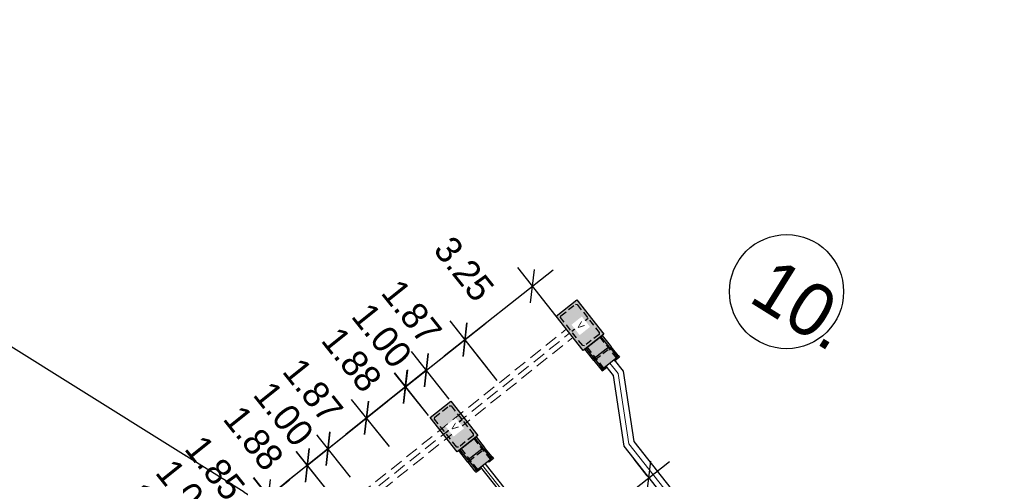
# Model space of a CAD drawing. Header units: metres. Extents: x 4433364 to 4435009, y 5475137 to 5475997.
# Tile 35 of 48: x 4434173 to 4434210, y 5475530 to 5475547. Entities that reach past the tile are written whole.
import ezdxf
from ezdxf import colors
from ezdxf.entities.mleader import LeaderData, LeaderLine
from ezdxf.math import Vec2, Vec3

# ---------------------------------------------------------------- set-up
doc = ezdxf.new("R2010")
doc.units = ezdxf.units.M
doc.header["$PDMODE"] = 64
doc.linetypes.add('STRICHLINIE', pattern=[0.75, 0.5, -0.25])
doc.layers.add('GTU_A_Hilfslayer', color=3, linetype='Continuous', plot=False)
for name, color, linetype in [('GTU_P', 1, 'Continuous'), ('GTU_P_Bemaßung', 1, 'Continuous'), ('GTU_Planung', 1, 'Continuous')]:
    doc.layers.add(name, color=color, linetype=linetype)
doc.styles.add('PROVI', font='PROVI.SHX')
doc.dimstyles.new('1zu500', dxfattribs={"dimscale": 5, "dimtxt": 0.2, "dimasz": 0.18, "dimexe": 0.18, "dimexo": 0.02, "dimgap": 0.09, "dimtad": 0, "dimtih": 1, "dimtoh": 1, "dimzin": 4, "dimdsep": 46, "dimtxsty": 'PROVI', "dimblk1": 'OBLIQUE', "dimblk2": 'OBLIQUE', "dimsah": 1, "dimcen": 0.3, "dimdle": 0.2, "dimclrd": 256, "dimclre": 256, "dimclrt": 256, "dimadec": 0, "dimazin": 0, "dimtfac": 1, "dimtdec": 4, "dimtofl": 0, "dimtmove": 2, "dimatfit": 3, "dimldrblk": 'NONE', "dimfxl": 0.4, "dimfxlon": 1, "dimtfill": 1, "dimtfillclr": 256, "dimtolj": 1, "dimtzin": 0, "dimlwd": -1, "dimlwe": -1, "dimarcsym": 0})

# ---------------------------------------------------------------- blocks, each defined once
blk = doc.blocks.new('GTU_LP_KTB_KAS Gr V Draufsicht')
at = {"true_color": 0xffffff}
blk.add_hatch(color=7, dxfattribs=at).paths.add_polyline_path([(0.825, 1), (-0.825, 1), (-0.825, 0), (0.825, 0)])
blk.add_line((0, 0.9), (0, 0.1))
blk.add_lwpolyline([(-0.825, 1), (0.825, 1), (0.825, 0), (-0.825, 0)], close=True)
at = {"linetype": 'STRICHLINIE', "ltscale": 0.5}
blk.add_lwpolyline([(0.675, 0.1), (-0.675, 0.1), (-0.725, 0.15), (-0.725, 0.85), (-0.675, 0.9), (0.675, 0.9), (0.725, 0.85), (0.725, 0.15)], close=True, dxfattribs=at)
at = {"insert": (-0.085, 0.632), "char_height": 0.25, "attachment_point": 1, "style": 'PROVI', "bg_fill": 3, "box_fill_scale": 1.5, "bg_fill_color": 1, "bg_fill_transparency": 0}
blk.add_mtext('V', dxfattribs=at)
blk = doc.blocks.new('GTU_LP_KTB_Schachtanschlussbausatz Typ II links')
at = {"true_color": 0xffffff}
blk.add_hatch(color=7, dxfattribs=at).paths.add_polyline_path([(-1.051, 0.202), (-1.003, 0.202), (-1.003, -0.201), (-1.052, -0.201), (-1.052, -0.419), (0, -0.419), (0, 0.419), (-1.051, 0.419)])
for p, q in [((-0.557, 0.358), (-1.003, 0.358)), ((-0.971, 0.371), (-0.971, 0.358)), ((-0.5, 0.358), (0, 0.358)), ((-0.971, -0.369), (-0.971, -0.357)), ((-0.5, -0.357), (0, -0.357))]:
    blk.add_line(p, q)
at = {"linetype": 'STRICHLINIE', "ltscale": 0.5}
for p, q in [((0, 0.309), (-1.003, 0.309)), ((-0.557, 0.358), (-0.557, -0.357)), ((0, -0.309), (-1.003, -0.309))]:
    blk.add_line(p, q, dxfattribs=at)
for points in [[(-0.971, 0.419), (-1.051, 0.419), (-1.051, 0.202), (-1.003, 0.202)], [(-0.557, 0.419), (-0.971, 0.419), (-0.971, 0.371), (-1.003, 0.371), (-1.003, -0.369), (-0.971, -0.369), (-0.971, -0.419), (-0.558, -0.419)], [(0, -0.419), (-0.496, -0.419), (-0.557, -0.419), (-0.557, -0.357), (-0.5, -0.357), (-0.5, 0.358), (-0.557, 0.358), (-0.557, 0.419), (0, 0.419), (0, -0.419)], [(-0.971, -0.419), (-1.052, -0.419), (-1.052, -0.201), (-1.003, -0.201)], [(-0.558, -0.357), (-1.003, -0.357)]]:
    blk.add_lwpolyline(points)
blk = doc.blocks.new('_OBLIQUE')
at = {"color": 0, "linetype": 'ByBlock'}
blk.add_line((-0.5, -0.5), (0.5, 0.5), dxfattribs=at)
blk = doc.blocks.new('*D164')
at = {"layer": 'Defpoints', "color": 0}
for p in [(4434186.198, 5475532.087), (4434187.119, 5475530.935), (4434185.658, 5475529.767)]:
    blk.add_point(p, dxfattribs=at)
at = {"layer": 'GTU_P_Bemaßung', "linetype": 'Continuous'}
for p, q in [((4434183.956, 5475530.295), (4434186.979, 5475532.712)), ((4434187.056, 5475531.014), (4434185.636, 5475532.79)), ((4434185.595, 5475529.846), (4434184.175, 5475531.622))]:
    blk.add_line(p, q, dxfattribs=at)
at = {"layer": 'GTU_P_Bemaßung', "xscale": 0.8999999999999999, "yscale": 0.8999999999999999, "zscale": 0.8999999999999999}
for p, rotation in [((4434186.198, 5475532.087), 38.64136498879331), ((4434184.737, 5475530.919), 218.6413649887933)]:
    blk.add_blockref('_OBLIQUE', p, dxfattribs=dict(at, rotation=rotation))
at = {"layer": 'GTU_P_Bemaßung', "insert": (4434184.172, 5475533.124), "char_height": 1, "attachment_point": 5, "rotation": 308.6414, "style": 'PROVI', "bg_fill": 3, "box_fill_scale": 1.1, "bg_fill_color": 256, "bg_fill_true_color": 13158600, "bg_fill_transparency": 0}
blk.add_mtext('\\A1;1.87', dxfattribs=at)
blk = doc.blocks.new('_None')
blk = doc.blocks.new('*D165')
at = {"layer": 'Defpoints', "color": 0}
for p in [(4434182.488, 5475529.121), (4434184.873, 5475529.147), (4434183.405, 5475527.974)]:
    blk.add_point(p, dxfattribs=at)
at = {"layer": 'GTU_P_Bemaßung', "linetype": 'Continuous'}
for p, q in [((4434184.737, 5475530.919), (4434181.707, 5475528.497)), ((4434184.811, 5475529.225), (4434183.394, 5475530.998)), ((4434183.343, 5475528.052), (4434181.926, 5475529.824))]:
    blk.add_line(p, q, dxfattribs=at)
at = {"layer": 'GTU_P_Bemaßung', "xscale": 0.8999999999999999, "yscale": 0.8999999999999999, "zscale": 0.8999999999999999}
for p, rotation in [((4434183.956, 5475530.295), 38.64136499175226), ((4434182.488, 5475529.121), 218.6413649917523)]:
    blk.add_blockref('_OBLIQUE', p, dxfattribs=dict(at, rotation=rotation))
at = {"layer": 'GTU_P_Bemaßung', "insert": (4434181.926, 5475531.329), "char_height": 1, "attachment_point": 5, "rotation": 308.6414, "style": 'PROVI', "bg_fill": 3, "box_fill_scale": 1.1, "bg_fill_color": 256, "bg_fill_true_color": 13158600, "bg_fill_transparency": 0}
blk.add_mtext('\\A1;1.88', dxfattribs=at)
blk = doc.blocks.new('*D166')
at = {"layer": 'Defpoints', "color": 0, "linetype": 'Continuous'}
for p in [(4434184.743, 5475530.924), (4434185.658, 5475529.767), (4434184.873, 5475529.147)]:
    blk.add_point(p, dxfattribs=at)
at = {"layer": 'GTU_P_Bemaßung', "linetype": 'Continuous'}
for p, q in [((4434185.596, 5475529.846), (4434184.185, 5475531.63)), ((4434183.174, 5475529.684), (4434185.528, 5475531.544)), ((4434184.811, 5475529.226), (4434183.401, 5475531.01))]:
    blk.add_line(p, q, dxfattribs=at)
at = {"layer": 'GTU_P_Bemaßung', "linetype": 'Continuous', "xscale": 0.8999999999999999, "yscale": 0.8999999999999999, "zscale": 0.8999999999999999}
for p, rotation in [((4434184.743, 5475530.924), 38.32714312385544), ((4434183.959, 5475530.304), 218.3271431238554)]:
    blk.add_blockref('_OBLIQUE', p, dxfattribs=dict(at, rotation=rotation))
at = {"layer": 'GTU_P_Bemaßung', "linetype": 'Continuous', "insert": (4434183.063, 5475532.243), "char_height": 1, "attachment_point": 5, "rotation": 308.6414, "style": 'PROVI', "bg_fill": 3, "box_fill_scale": 1.1, "bg_fill_color": 256, "bg_fill_true_color": 13158600, "bg_fill_transparency": 0}
blk.add_mtext('\\A1;1.00', dxfattribs=at)
blk = doc.blocks.new('*D167')
at = {"layer": 'Defpoints', "color": 0, "linetype": 'Continuous'}
for p in [(4434182.494, 5475529.126), (4434183.415, 5475527.961), (4434181.967, 5475526.817)]:
    blk.add_point(p, dxfattribs=at)
at = {"layer": 'GTU_P_Bemaßung', "linetype": 'Continuous'}
for p, q in [((4434180.262, 5475527.362), (4434183.279, 5475529.746)), ((4434183.353, 5475528.04), (4434181.936, 5475529.832)), ((4434181.905, 5475526.895), (4434180.488, 5475528.688))]:
    blk.add_line(p, q, dxfattribs=at)
at = {"layer": 'GTU_P_Bemaßung', "linetype": 'Continuous', "xscale": 0.8999999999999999, "yscale": 0.8999999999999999, "zscale": 0.8999999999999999}
for p, rotation in [((4434182.494, 5475529.126), 38.32714320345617), ((4434181.046, 5475527.982), 218.3271432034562)]:
    blk.add_blockref('_OBLIQUE', p, dxfattribs=dict(at, rotation=rotation))
at = {"layer": 'GTU_P_Bemaßung', "linetype": 'Continuous', "insert": (4434180.469, 5475530.2), "char_height": 1, "attachment_point": 5, "rotation": 308.6414, "style": 'PROVI', "bg_fill": 3, "box_fill_scale": 1.1, "bg_fill_color": 256, "bg_fill_true_color": 13158600, "bg_fill_transparency": 0}
blk.add_mtext('\\A1;1.85', dxfattribs=at)
blk = doc.blocks.new('*D168')
at = {"layer": 'Defpoints', "color": 0}
for p in [(4434178.809, 5475526.196), (4434181.183, 5475526.197), (4434179.734, 5475525.039)]:
    blk.add_point(p, dxfattribs=at)
at = {"layer": 'GTU_P_Bemaßung', "linetype": 'Continuous'}
for p, q in [((4434181.039, 5475527.978), (4434178.028, 5475525.571)), ((4434181.12, 5475526.275), (4434179.696, 5475528.057)), ((4434179.672, 5475525.117), (4434178.247, 5475526.899))]:
    blk.add_line(p, q, dxfattribs=at)
at = {"layer": 'GTU_P_Bemaßung', "xscale": 0.8999999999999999, "yscale": 0.8999999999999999, "zscale": 0.8999999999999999}
for p, rotation in [((4434180.258, 5475527.354), 38.64136501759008), ((4434178.809, 5475526.196), 218.6413650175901)]:
    blk.add_blockref('_OBLIQUE', p, dxfattribs=dict(at, rotation=rotation))
at = {"layer": 'GTU_P_Bemaßung', "insert": (4434178.223, 5475528.413), "char_height": 1, "attachment_point": 5, "rotation": 308.6414, "style": 'PROVI', "bg_fill": 3, "box_fill_scale": 1.1, "bg_fill_color": 256, "bg_fill_true_color": 13158600, "bg_fill_transparency": 0}
blk.add_mtext('\\A1;1.85', dxfattribs=at)
blk = doc.blocks.new('*D169')
at = {"layer": 'Defpoints', "color": 0, "linetype": 'Continuous'}
for p in [(4434181.046, 5475527.982), (4434181.967, 5475526.817), (4434181.183, 5475526.197)]:
    blk.add_point(p, dxfattribs=at)
at = {"layer": 'GTU_P_Bemaßung', "linetype": 'Continuous'}
for p, q in [((4434179.477, 5475526.741), (4434181.831, 5475528.602)), ((4434181.905, 5475526.895), (4434180.488, 5475528.688)), ((4434181.121, 5475526.275), (4434179.704, 5475528.068))]:
    blk.add_line(p, q, dxfattribs=at)
at = {"layer": 'GTU_P_Bemaßung', "linetype": 'Continuous', "xscale": 0.8999999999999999, "yscale": 0.8999999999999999, "zscale": 0.8999999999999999}
for p, rotation in [((4434181.046, 5475527.982), 38.3271431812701), ((4434180.262, 5475527.362), 218.3271431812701)]:
    blk.add_blockref('_OBLIQUE', p, dxfattribs=dict(at, rotation=rotation))
at = {"layer": 'GTU_P_Bemaßung', "linetype": 'Continuous', "insert": (4434179.367, 5475529.3), "char_height": 1, "attachment_point": 5, "rotation": 308.6414, "style": 'PROVI', "bg_fill": 3, "box_fill_scale": 1.1, "bg_fill_color": 256, "bg_fill_true_color": 13158600, "bg_fill_transparency": 0}
blk.add_mtext('\\A1;1.00', dxfattribs=at)
blk = doc.blocks.new('*D178')
at = {"layer": 'Defpoints', "color": 0}
for p in [(4434186.198, 5475532.087), (4434188.601, 5475532.1), (4434187.129, 5475530.923)]:
    blk.add_point(p, dxfattribs=at)
at = {"layer": 'GTU_P_Bemaßung', "linetype": 'Continuous'}
for p, q in [((4434188.451, 5475533.889), (4434185.417, 5475531.463)), ((4434188.538, 5475532.178), (4434187.108, 5475533.967)), ((4434187.066, 5475531.001), (4434185.636, 5475532.79))]:
    blk.add_line(p, q, dxfattribs=at)
at = {"layer": 'GTU_P_Bemaßung', "xscale": 0.8999999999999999, "yscale": 0.8999999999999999, "zscale": 0.8999999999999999}
for p, rotation in [((4434187.67, 5475533.264), 38.64136496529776), ((4434186.198, 5475532.087), 218.6413649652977)]:
    blk.add_blockref('_OBLIQUE', p, dxfattribs=dict(at, rotation=rotation))
at = {"layer": 'GTU_P_Bemaßung', "insert": (4434185.638, 5475534.296), "char_height": 1, "attachment_point": 5, "rotation": 308.6414, "style": 'PROVI', "bg_fill": 3, "box_fill_scale": 1.1, "bg_fill_color": 256, "bg_fill_true_color": 13158600, "bg_fill_transparency": 0}
blk.add_mtext('\\A1;1.88', dxfattribs=at)
blk = doc.blocks.new('*D179')
at = {"layer": 'Defpoints', "color": 0, "linetype": 'Continuous'}
for p in [(4434188.461, 5475533.889), (4434189.385, 5475532.72), (4434188.601, 5475532.1)]:
    blk.add_point(p, dxfattribs=at)
at = {"layer": 'GTU_P_Bemaßung', "linetype": 'Continuous'}
for p, q in [((4434189.323, 5475532.798), (4434187.903, 5475534.595)), ((4434186.892, 5475532.649), (4434189.245, 5475534.51)), ((4434188.539, 5475532.178), (4434187.118, 5475533.975))]:
    blk.add_line(p, q, dxfattribs=at)
at = {"layer": 'GTU_P_Bemaßung', "linetype": 'Continuous', "xscale": 0.8999999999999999, "yscale": 0.8999999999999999, "zscale": 0.8999999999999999}
for p, rotation in [((4434188.461, 5475533.889), 38.32714319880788), ((4434187.676, 5475533.269), 218.3271431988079)]:
    blk.add_blockref('_OBLIQUE', p, dxfattribs=dict(at, rotation=rotation))
at = {"layer": 'GTU_P_Bemaßung', "linetype": 'Continuous', "insert": (4434186.781, 5475535.208), "char_height": 1, "attachment_point": 5, "rotation": 308.6414, "style": 'PROVI', "bg_fill": 3, "box_fill_scale": 1.1, "bg_fill_color": 256, "bg_fill_true_color": 13158600, "bg_fill_transparency": 0}
blk.add_mtext('\\A1;1.00', dxfattribs=at)
blk = doc.blocks.new('*D180')
at = {"layer": 'Defpoints', "color": 0, "linetype": 'Continuous'}
for p in [(4434189.924, 5475535.046), (4434190.849, 5475533.877), (4434189.385, 5475532.72)]:
    blk.add_point(p, dxfattribs=at)
at = {"layer": 'GTU_P_Bemaßung', "linetype": 'Continuous'}
for p, q in [((4434190.787, 5475533.955), (4434189.366, 5475535.752)), ((4434187.676, 5475533.269), (4434190.709, 5475535.666)), ((4434189.323, 5475532.798), (4434187.903, 5475534.595))]:
    blk.add_line(p, q, dxfattribs=at)
at = {"layer": 'GTU_P_Bemaßung', "linetype": 'Continuous', "xscale": 0.8999999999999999, "yscale": 0.8999999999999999, "zscale": 0.8999999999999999}
for p, rotation in [((4434189.924, 5475535.046), 38.32714315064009), ((4434188.461, 5475533.889), 218.3271431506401)]:
    blk.add_blockref('_OBLIQUE', p, dxfattribs=dict(at, rotation=rotation))
at = {"layer": 'GTU_P_Bemaßung', "linetype": 'Continuous', "insert": (4434187.906, 5475536.096), "char_height": 1, "attachment_point": 5, "rotation": 308.6414, "style": 'PROVI', "bg_fill": 3, "box_fill_scale": 1.1, "bg_fill_color": 256, "bg_fill_true_color": 13158600, "bg_fill_transparency": 0}
blk.add_mtext('\\A1;1.87', dxfattribs=at)
blk = doc.blocks.new('*D181')
at = {"layer": 'Defpoints', "color": 0, "linetype": 'Continuous'}
for p in [(4434192.477, 5475537.067), (4434193.758, 5475535.444), (4434191.207, 5475533.429)]:
    blk.add_point(p, dxfattribs=at)
at = {"layer": 'GTU_P_Bemaßung', "linetype": 'Continuous'}
for p, q in [((4434189.14, 5475534.433), (4434193.261, 5475537.687)), ((4434193.696, 5475535.522), (4434191.919, 5475537.774)), ((4434191.145, 5475533.507), (4434189.367, 5475535.759))]:
    blk.add_line(p, q, dxfattribs=at)
at = {"layer": 'GTU_P_Bemaßung', "linetype": 'Continuous', "xscale": 0.8999999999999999, "yscale": 0.8999999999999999, "zscale": 0.8999999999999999}
for p, rotation in [((4434192.477, 5475537.067), 38.28889896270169), ((4434189.925, 5475535.053), 218.2888989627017)]:
    blk.add_blockref('_OBLIQUE', p, dxfattribs=dict(at, rotation=rotation))
at = {"layer": 'GTU_P_Bemaßung', "linetype": 'Continuous', "insert": (4434189.89, 5475537.72), "char_height": 1, "attachment_point": 5, "rotation": 308.6414, "style": 'PROVI', "bg_fill": 3, "box_fill_scale": 1.1, "bg_fill_color": 256, "bg_fill_true_color": 13158600, "bg_fill_transparency": 0}
blk.add_mtext('\\A1;3.25', dxfattribs=at)
blk = doc.blocks.new('*D201')
at = {"layer": 'Defpoints', "color": 0, "linetype": 'Continuous'}
for p in [(4434196.881, 5475529.825), (4434196.881, 5475529.825), (4434195.169, 5475528.473)]:
    blk.add_point(p, dxfattribs=at)
at = {"layer": 'GTU_P_Bemaßung', "linetype": 'Continuous'}
for p, q in [((4434196.819, 5475529.904), (4434196.323, 5475530.532)), ((4434194.384, 5475527.853), (4434197.665, 5475530.445)), ((4434195.107, 5475528.552), (4434194.611, 5475529.179))]:
    blk.add_line(p, q, dxfattribs=at)
at = {"layer": 'GTU_P_Bemaßung', "linetype": 'Continuous', "xscale": 0.8999999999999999, "yscale": 0.8999999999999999, "zscale": 0.8999999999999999}
for p, rotation in [((4434196.881, 5475529.825), 38.30391608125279), ((4434195.169, 5475528.473), 218.3039160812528)]:
    blk.add_blockref('_OBLIQUE', p, dxfattribs=dict(at, rotation=rotation))
at = {"layer": 'GTU_P_Bemaßung', "linetype": 'Continuous', "insert": (4434197.554, 5475527.416), "char_height": 1, "attachment_point": 5, "rotation": 308.6414, "style": 'PROVI', "bg_fill": 3, "box_fill_scale": 1.1, "bg_fill_color": 256, "bg_fill_true_color": 13158600, "bg_fill_transparency": 0}
blk.add_mtext('\\A1;{\\L\\A1;>}\\A1;2.20', dxfattribs=at)

msp = doc.modelspace()

# ---------------------------------------------------------------- linework, layer by layer
at = {"layer": 'GTU_A_Hilfslayer'}
msp.add_circle((4434202.09, 5475536.861), 2.158, dxfattribs=at)
at = {"layer": 'GTU_P', "linetype": 'Continuous'}
for points in [[(4434195.564, 5475534.286), (4434195.907, 5475533.852), (4434196.312, 5475531.191), (4434200.688, 5475525.651), (4434212.444, 5475508.347), (4434220.007, 5475494.606), (4434226.811, 5475479.511), (4434230.968, 5475470.037), (4434232.502, 5475466.975), (4434236.569, 5475460.281), (4434237.086, 5475460.047), (4434237.817, 5475458.899)], [(4434195.251, 5475534.038), (4434195.528, 5475533.687), (4434195.932, 5475531.026), (4434200.365, 5475525.414), (4434212.102, 5475508.137), (4434219.649, 5475494.427), (4434226.446, 5475479.349), (4434230.606, 5475469.867), (4434232.152, 5475466.781), (4434236.292, 5475459.968), (4434236.813, 5475459.732), (4434237.479, 5475458.684)], [(4434190.505, 5475530.223), (4434198.433, 5475520.225), (4434201.582, 5475515.907), (4434201.679, 5475514.926), (4434202.585, 5475513.698), (4434203.415, 5475513.373), (4434207.812, 5475506.769), (4434212.861, 5475498.532)], [(4434190.678, 5475530.36), (4434198.608, 5475520.358), (4434201.795, 5475515.989), (4434201.892, 5475515.008), (4434202.724, 5475513.879), (4434203.56, 5475513.553), (4434207.997, 5475506.887), (4434213.049, 5475498.647)]]:
    msp.add_lwpolyline(points, dxfattribs=at)
at = {"layer": 'GTU_Planung', "color": 7, "linetype": 'STRICHLINIE', "lineweight": 20, "true_color": 0xffffff}
msp.add_lwpolyline([(4434170.263, 5475516.404), (4434193.882, 5475535.287)], dxfattribs=at)
at = {"layer": 'GTU_Planung', "color": 7, "linetype": 'Continuous', "lineweight": 20, "true_color": 0xffffff}
for points in [[(4434195.407, 5475534.162), (4434195.718, 5475533.77), (4434196.122, 5475531.109), (4434200.526, 5475525.533), (4434212.273, 5475508.242), (4434219.828, 5475494.516), (4434226.628, 5475479.43), (4434230.787, 5475469.952), (4434232.327, 5475466.878), (4434236.43, 5475460.125), (4434236.949, 5475459.89), (4434237.648, 5475458.791)], [(4434190.592, 5475530.291), (4434198.521, 5475520.292), (4434201.689, 5475515.948), (4434201.785, 5475514.967), (4434202.654, 5475513.789), (4434203.487, 5475513.463), (4434207.905, 5475506.828), (4434212.955, 5475498.589)]]:
    msp.add_lwpolyline(points, dxfattribs=at)

# ---------------------------------------------------------------- texts
at = {"layer": 'GTU_A_Hilfslayer', "insert": (4434201.659, 5475538.217), "char_height": 2, "width": 4.47294, "attachment_point": 1, "rotation": 328.067, "style": 'PROVI'}
msp.add_mtext('10.', dxfattribs=at)

# ---------------------------------------------------------------- next in the draw order: dimensions: what is measured, and where the dimension line sits
at = {"layer": 'GTU_P_Bemaßung', "linetype": 'Continuous'}
dim = msp.add_aligned_dim(p1=(4434185.658, 5475529.767), p2=(4434187.119, 5475530.935), distance=1.475, dimstyle='1zu500', dxfattribs=at)
dim.commit()
dim.dimension.update_dxf_attribs({"geometry": '*D164', "text_midpoint": (4434184.172, 5475533.124)})
dim = msp.add_linear_dim(base=(4434196.881, 5475529.825), p1=(4434195.169, 5475528.473), p2=(4434196.881, 5475529.825), angle=38.3039, text='{\\L\\A1;>}\\A1;2.20', dimstyle='1zu500', override={"dimtxsty": 'PROVI', "dimtfill": 1, "dimtfillclr": 256}, dxfattribs=at)
dim.commit()
dim.dimension.update_dxf_attribs({"geometry": '*D201', "text_midpoint": (4434197.554, 5475527.416), "dimtype": 161})

# ---------------------------------------------------------------- next in the draw order: dimensions: what is measured, and where the dimension line sits
dim = msp.add_aligned_dim(p1=(4434184.873, 5475529.147), p2=(4434183.405, 5475527.974), distance=-1.469, dimstyle='1zu500', dxfattribs=at)
dim.commit()
dim.dimension.update_dxf_attribs({"geometry": '*D165', "text_midpoint": (4434181.926, 5475531.329)})

# ---------------------------------------------------------------- next in the draw order: dimensions: what is measured, and where the dimension line sits
dim = msp.add_aligned_dim(p1=(4434184.873, 5475529.147), p2=(4434185.658, 5475529.767), distance=1.475, dimstyle='1zu500', dxfattribs=at)
dim.commit()
dim.dimension.update_dxf_attribs({"geometry": '*D166', "text_midpoint": (4434183.063, 5475532.243)})

# ---------------------------------------------------------------- next in the draw order: dimensions: what is measured, and where the dimension line sits
dim = msp.add_aligned_dim(p1=(4434181.967, 5475526.817), p2=(4434183.415, 5475527.961), distance=1.485, dimstyle='1zu500', dxfattribs=at)
dim.commit()
dim.dimension.update_dxf_attribs({"geometry": '*D167', "text_midpoint": (4434180.469, 5475530.2)})

# ---------------------------------------------------------------- next in the draw order: dimensions: what is measured, and where the dimension line sits
dim = msp.add_aligned_dim(p1=(4434181.183, 5475526.197), p2=(4434179.734, 5475525.039), distance=-1.481, dimstyle='1zu500', dxfattribs=at)
dim.commit()
dim.dimension.update_dxf_attribs({"geometry": '*D168', "text_midpoint": (4434178.223, 5475528.413)})

# ---------------------------------------------------------------- next in the draw order: dimensions: what is measured, and where the dimension line sits
dim = msp.add_aligned_dim(p1=(4434181.183, 5475526.197), p2=(4434181.967, 5475526.817), distance=1.485, dimstyle='1zu500', dxfattribs=at)
dim.commit()
dim.dimension.update_dxf_attribs({"geometry": '*D169', "text_midpoint": (4434179.367, 5475529.3)})

# ---------------------------------------------------------------- next in the draw order: linework, layer by layer
at = {"layer": 'GTU_Planung', "linetype": 'STRICHLINIE', "lineweight": 20}
for points in [[(4434170.138, 5475516.56), (4434193.758, 5475535.444)], [(4434170.388, 5475516.247), (4434194.006, 5475535.13)]]:
    msp.add_lwpolyline(points, dxfattribs=at)

# ---------------------------------------------------------------- next in the draw order: dimensions: what is measured, and where the dimension line sits
at = {"layer": 'GTU_P_Bemaßung', "linetype": 'Continuous'}
dim = msp.add_aligned_dim(p1=(4434188.601, 5475532.1), p2=(4434187.129, 5475530.923), distance=-1.491, dimstyle='1zu500', dxfattribs=at)
dim.commit()
dim.dimension.update_dxf_attribs({"geometry": '*D178', "text_midpoint": (4434185.638, 5475534.296)})

# ---------------------------------------------------------------- next in the draw order: leaders
ml = msp.add_multileader_mtext('Standard', dxfattribs=at)
ml.set_content('{\\LKabelkanal KU 1312.4} \\PBetongüte C30/37 XC4, XF1\\P{\\Lmit Abdeckplatte 2KP 13.4}, \\PBetongüte C30/37 XC4,XF1\\PRadlast {\\L<}50 kN \\PL = 62,0m ', color=256, style='PROVI')
ml.set_leader_properties(color=256, linetype='ByLayer', lineweight=-1)
ml.build(insert=Vec2(0, 0))
ml.multileader.update_dxf_attribs({"dogleg_length": 1.25, "arrow_head_size": 0.625, "scale": 0.5})
ctx = ml.context
ctx.base_point, ctx.scale, ctx.char_height, ctx.arrow_head_size, ctx.landing_gap_size, ctx.plane_origin, ctx.plane_x_axis, ctx.plane_y_axis = Vec3(4434139.201, 5475545.787), 0.5, 1, 0.625, 0.625, Vec3(10222753.114, 10039719.193), Vec3(0.851712, -0.524011), Vec3(0.524011, 0.851712)
notes = []
notes.append((ctx, [(0, (1, 1, 0), (4434157.802, 5475534.343), (-0.851712, 0.524011), 1.25, [(0, [(4434183.806, 5475508.33)], 0, [])])]))
ctx.mtext.insert, ctx.mtext.text_direction, ctx.mtext.rotation = Vec3(4434139.995, 5475545.886), Vec3(0.851712, -0.524011), 2.834938
ctx.mtext.has_bg_fill, ctx.mtext.bg_color, ctx.mtext.bg_scale_factor, ctx.mtext.bg_transparency, ctx.mtext.use_window_bg_color = 1, -1027028792, 1, 0, 1
for ctx, leaders in notes:
    for number, flags, end, landing, length, lines in leaders:
        leader = LeaderData()
        leader.index, (leader.has_last_leader_line, leader.has_dogleg_vector, leader.attachment_direction) = number, flags
        leader.last_leader_point, leader.dogleg_vector, leader.dogleg_length = Vec3(end), Vec3(landing), length
        for number, points, colour, breaks in lines:
            line = LeaderLine()
            line.index, line.vertices, line.color, line.breaks = number, Vec3.list(points), colors.encode_raw_color(colour), breaks
            leader.lines.append(line)
        ctx.leaders.append(leader)

# ---------------------------------------------------------------- next in the draw order: dimensions: what is measured, and where the dimension line sits
dim = msp.add_aligned_dim(p1=(4434188.601, 5475532.1), p2=(4434189.385, 5475532.72), distance=1.491, dimstyle='1zu500', dxfattribs=at)
dim.commit()
dim.dimension.update_dxf_attribs({"geometry": '*D179', "text_midpoint": (4434186.781, 5475535.208)})

# ---------------------------------------------------------------- next in the draw order: leaders
ml = msp.add_multileader_mtext('Standard', dxfattribs=at)
ml.set_content('{\\LGleisquerung + Straßenquerung km 2,1+70,2}\\P5x {\\A1;KAS Gr. V\\P}2x {\\A1;KAS Gr. V Bkl. D\\Pmit jeweils 1x Schachtanschlussbausatz Typ II \\P}6x PE-HD Rohr DN 110x6,3mm (SDR 17,6)\\PL = 30,26 m\\Pin Betonummantelung C12/15\\PMindestüberdeckung\\Pgem. RIL 836.4502  ≥ 1,50m\\PEinbau in offener Bauweise', color=256, style='PROVI')
ml.set_leader_properties(color=256, linetype='ByLayer', lineweight=-1)
ml.build(insert=Vec2(0, 0))
ml.multileader.update_dxf_attribs({"dogleg_length": 1.25, "arrow_head_size": 0.625, "scale": 0.5})
ctx = ml.context
ctx.base_point, ctx.scale, ctx.char_height, ctx.arrow_head_size, ctx.landing_gap_size, ctx.plane_origin, ctx.plane_x_axis, ctx.plane_y_axis = Vec3(4434109.05, 5475574.283), 0.5, 1, 0.625, 0.625, Vec3(10181088.065, 10092206.391, 0), Vec3(0.851787, -0.523889, 0), Vec3(0.523889, 0.851787, 0)
notes = []
notes.append((ctx, [(0, (1, 1, 0), (4434138.339, 5475556.268), (-0.851787, 0.523889, 0), 1.25, [(0, [(4434183.996, 5475527.758)], 0, [])])]))
ctx.mtext.insert, ctx.mtext.text_direction, ctx.mtext.rotation = Vec3(4434109.844, 5475574.381), Vec3(0.851787, -0.523889, 0), 3.065799
ctx.mtext.has_bg_fill, ctx.mtext.bg_color, ctx.mtext.bg_scale_factor, ctx.mtext.bg_transparency, ctx.mtext.use_window_bg_color = 1, -1027028792, 1, 0, 1
for ctx, leaders in notes:
    for number, flags, end, landing, length, lines in leaders:
        leader = LeaderData()
        leader.index, (leader.has_last_leader_line, leader.has_dogleg_vector, leader.attachment_direction) = number, flags
        leader.last_leader_point, leader.dogleg_vector, leader.dogleg_length = Vec3(end), Vec3(landing), length
        for number, points, colour, breaks in lines:
            line = LeaderLine()
            line.index, line.vertices, line.color, line.breaks = number, Vec3.list(points), colors.encode_raw_color(colour), breaks
            leader.lines.append(line)
        ctx.leaders.append(leader)

# ---------------------------------------------------------------- next in the draw order: dimensions: what is measured, and where the dimension line sits
dim = msp.add_aligned_dim(p1=(4434189.385, 5475532.72), p2=(4434190.849, 5475533.877), distance=1.491, dimstyle='1zu500', dxfattribs=at)
dim.commit()
dim.dimension.update_dxf_attribs({"geometry": '*D180', "text_midpoint": (4434187.906, 5475536.096)})

# ---------------------------------------------------------------- next in the draw order: block references
at = {"layer": 'GTU_Planung', "rotation": 308.3271431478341}
msp.add_blockref('GTU_LP_KTB_KAS Gr V Draufsicht', (4434189.113, 5475531.452), dxfattribs=at)

# ---------------------------------------------------------------- next in the draw order: dimensions: what is measured, and where the dimension line sits
at = {"layer": 'GTU_P_Bemaßung', "linetype": 'Continuous'}
dim = msp.add_aligned_dim(p1=(4434191.207, 5475533.429), p2=(4434193.758, 5475535.444), distance=2.069, dimstyle='1zu500', dxfattribs=at)
dim.commit()
dim.dimension.update_dxf_attribs({"geometry": '*D181', "text_midpoint": (4434189.89, 5475537.72)})

# ---------------------------------------------------------------- next in the draw order: block references
at = {"layer": 'GTU_Planung'}
for name, p, rotation in [('GTU_LP_KTB_KAS Gr V Draufsicht', (4434193.882, 5475535.287), 308.3271431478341), ('GTU_LP_KTB_Schachtanschlussbausatz Typ II links', (4434190.016, 5475531.115), 128.3271431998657)]:
    msp.add_blockref(name, p, dxfattribs=dict(at, rotation=rotation))

# ---------------------------------------------------------------- next in the draw order: block references
at = {"layer": 'GTU_Planung', "rotation": 128.3271431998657}
msp.add_blockref('GTU_LP_KTB_Schachtanschlussbausatz Typ II links', (4434194.786, 5475534.949), dxfattribs=at)

doc.saveas('drawing.dxf')
